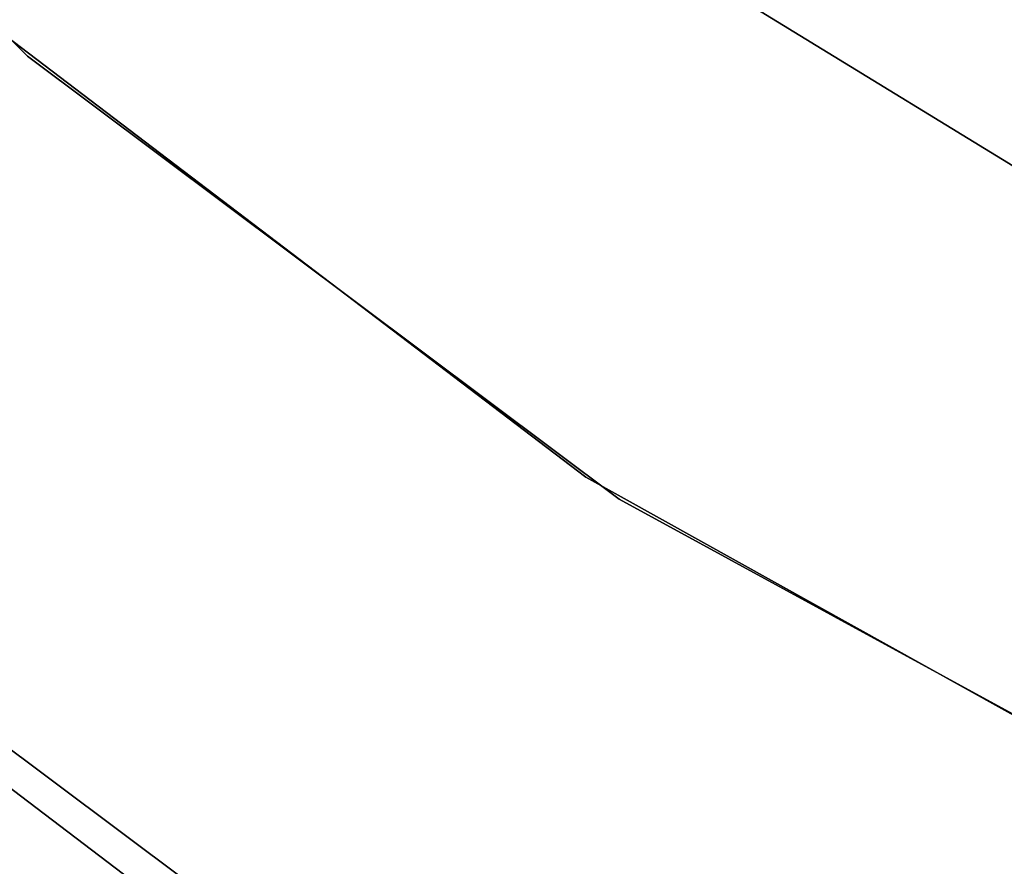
# Model space of a CAD drawing. Header units: millimetres. Extents: x 0.3 to 65.3, y -48.3 to 46.8.
# Tile 77 of 256: x 16.4 to 21.2, y -40.2 to -36.2. Entities that reach past the tile are written whole.
import ezdxf

# ---------------------------------------------------------------- set-up
doc = ezdxf.new("R2010")
doc.units = ezdxf.units.MM
doc.header["$LTSCALE"] = 25.4
doc.layers.get('0').update_dxf_attribs({"true_color": 0xff5454})

# ---------------------------------------------------------------- blocks, each defined once
blk = doc.blocks.new('NICO-9517.STL')
at = {"color": 7, "true_color": 0xffffff}
mesh = blk.add_polyface(dxfattribs=at)
corners = [(13.93137550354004, -33.80762100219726, 135.2114105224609), (16.4535961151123, -36.32984161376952, 132.5114135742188), (16.4535961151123, -36.32984161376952, 135.2114105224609), (13.93137550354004, -33.80762100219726, 132.5114135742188)]
mesh.append_faces([[corners[k] for k in face] for face in [(0, 1, 2), (1, 0, 3)]], dxfattribs={"vtx0": -1, "color": 7})
at = {"color": 18, "true_color": 0x080808}
mesh = blk.add_polyface(dxfattribs=at)
corners = [(19.15333175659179, -35.59983825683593, 4.311413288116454), (22.26545333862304, -37.5069465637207, 3.811419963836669), (19.15333175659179, -35.59983825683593, 3.811419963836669), (22.26545333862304, -37.5069465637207, 4.311413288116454)]
mesh.append_faces([[corners[k] for k in face] for face in [(0, 1, 2), (1, 0, 3)]], dxfattribs={"vtx0": -1, "color": 18})
mesh = blk.add_polyface(dxfattribs=at)
corners = [(19.15333175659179, -35.59983825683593, 149.4114227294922), (22.26545333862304, -37.5069465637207, 148.9114227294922), (19.15333175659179, -35.59983825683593, 148.9114227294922), (22.26545333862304, -37.5069465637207, 149.4114227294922)]
mesh.append_faces([[corners[k] for k in face] for face in [(0, 1, 2), (1, 0, 3)]], dxfattribs={"vtx0": -1, "color": 18})
at = {"color": 7, "true_color": 0xffffff}
mesh = blk.add_polyface(dxfattribs=at)
corners = [(19.14727401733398, -38.36256408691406, 20.71141624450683), (16.308349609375, -36.2030029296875, 18.01141929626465), (19.14727401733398, -38.36256408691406, 18.01141929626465), (16.308349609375, -36.2030029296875, 20.71141624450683)]
mesh.append_faces([[corners[k] for k in face] for face in [(0, 1, 2), (1, 0, 3)]], dxfattribs={"vtx0": -1, "color": 7})
mesh = blk.add_polyface(dxfattribs=at)
corners = [(19.3090934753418, -38.46744155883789, 135.2114105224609), (16.4535961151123, -36.32984161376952, 132.5114135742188), (19.3090934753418, -38.46744155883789, 132.5114135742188), (16.4535961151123, -36.32984161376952, 135.2114105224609)]
mesh.append_faces([[corners[k] for k in face] for face in [(0, 1, 2), (1, 0, 3)]], dxfattribs={"vtx0": -1, "color": 7})
at = {"color": 251, "true_color": 0x555555}
mesh = blk.add_polyface(dxfattribs=at)
corners = [(13.22602844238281, -37.47263717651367, 3.611416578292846), (18.1321792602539, -41.20219039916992, 1.611412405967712), (13.22602844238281, -37.47263717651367, 1.611412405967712), (18.1321792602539, -41.20219039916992, 3.611416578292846)]
mesh.append_faces([[corners[k] for k in face] for face in [(0, 1, 2), (1, 0, 3)]], dxfattribs={"vtx0": -1, "color": 251})
mesh = blk.add_polyface(dxfattribs=at)
corners = [(13.22602844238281, -37.47263717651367, 151.6114196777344), (18.1321792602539, -41.20219039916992, 149.6114196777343), (13.22602844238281, -37.47263717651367, 149.6114196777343), (18.1321792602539, -41.20219039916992, 151.6114196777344)]
mesh.append_faces([[corners[k] for k in face] for face in [(0, 1, 2), (1, 0, 3)]], dxfattribs={"vtx0": -1, "color": 251})
at = {"color": 7, "true_color": 0xe6ffff}
mesh = blk.add_polyface(dxfattribs=at)
corners = [(17.54672622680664, -40.55594253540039, 3.611416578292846), (14.31882381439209, -38.13956069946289, 1.611412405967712), (17.54672622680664, -40.55594253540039, 1.611412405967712), (14.31882381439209, -38.13956069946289, 3.611416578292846)]
mesh.append_faces([[corners[k] for k in face] for face in [(0, 1, 2), (1, 0, 3)]], dxfattribs={"vtx0": -1, "color": 7})
at = {"color": 18, "true_color": 0x080808}
mesh = blk.add_polyface(dxfattribs=at)
corners = [(17.54672622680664, -40.55594253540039, 4.311413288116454), (14.31882381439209, -38.13956069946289, 3.811419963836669), (17.54672622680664, -40.55594253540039, 3.811419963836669), (14.31882381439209, -38.13956069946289, 4.311413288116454)]
mesh.append_faces([[corners[k] for k in face] for face in [(0, 1, 2), (1, 0, 3)]], dxfattribs={"vtx0": -1, "color": 18})
mesh = blk.add_polyface(dxfattribs=at)
corners = [(17.54672622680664, -40.55594253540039, 149.4114227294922), (14.31882381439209, -38.13956069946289, 148.9114227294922), (17.54672622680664, -40.55594253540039, 148.9114227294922), (14.31882381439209, -38.13956069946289, 149.4114227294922)]
mesh.append_faces([[corners[k] for k in face] for face in [(0, 1, 2), (1, 0, 3)]], dxfattribs={"vtx0": -1, "color": 18})
at = {"color": 7, "true_color": 0xe6ffff}
mesh = blk.add_polyface(dxfattribs=at)
corners = [(17.54672622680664, -40.55594253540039, 151.6114196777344), (14.31882381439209, -38.13956069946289, 149.6114196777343), (17.54672622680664, -40.55594253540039, 149.6114196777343), (14.31882381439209, -38.13956069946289, 151.6114196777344)]
mesh.append_faces([[corners[k] for k in face] for face in [(0, 1, 2), (1, 0, 3)]], dxfattribs={"vtx0": -1, "color": 7})
at = {"color": 7, "true_color": 0xffffff}
mesh = blk.add_polyface(dxfattribs=at)
corners = [(22.26464080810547, -40.09612274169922, 20.71141624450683), (19.14727401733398, -38.36256408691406, 18.01141929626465), (22.26464080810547, -40.09612274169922, 18.01141929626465), (19.14727401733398, -38.36256408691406, 20.71141624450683)]
mesh.append_faces([[corners[k] for k in face] for face in [(0, 1, 2), (1, 0, 3)]], dxfattribs={"vtx0": -1, "color": 7})
mesh = blk.add_polyface(dxfattribs=at)
corners = [(22.43973922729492, -40.17690277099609, 135.2114105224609), (19.3090934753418, -38.46744155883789, 132.5114135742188), (22.43973922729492, -40.17690277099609, 132.5114135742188), (19.3090934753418, -38.46744155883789, 135.2114105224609)]
mesh.append_faces([[corners[k] for k in face] for face in [(0, 1, 2), (1, 0, 3)]], dxfattribs={"vtx0": -1, "color": 7})
at = {"color": 251, "true_color": 0x555555}
mesh = blk.add_polyface(dxfattribs=at)
corners = [(12.71797752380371, -38.73000335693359, 149.6114196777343), (17.8371639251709, -42.35746002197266, 3.611416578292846), (12.71797752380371, -38.73000335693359, 3.611416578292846), (17.8371639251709, -42.35746002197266, 149.6114196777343)]
mesh.append_faces([[corners[k] for k in face] for face in [(0, 1, 2), (1, 0, 3)]], dxfattribs={"vtx0": -1, "color": 251})

msp = doc.modelspace()

# ---------------------------------------------------------------- block references
at = {"color": 0}
msp.add_blockref('NICO-9517.STL', (0, 0), dxfattribs=at)

doc.saveas('drawing.dxf')
